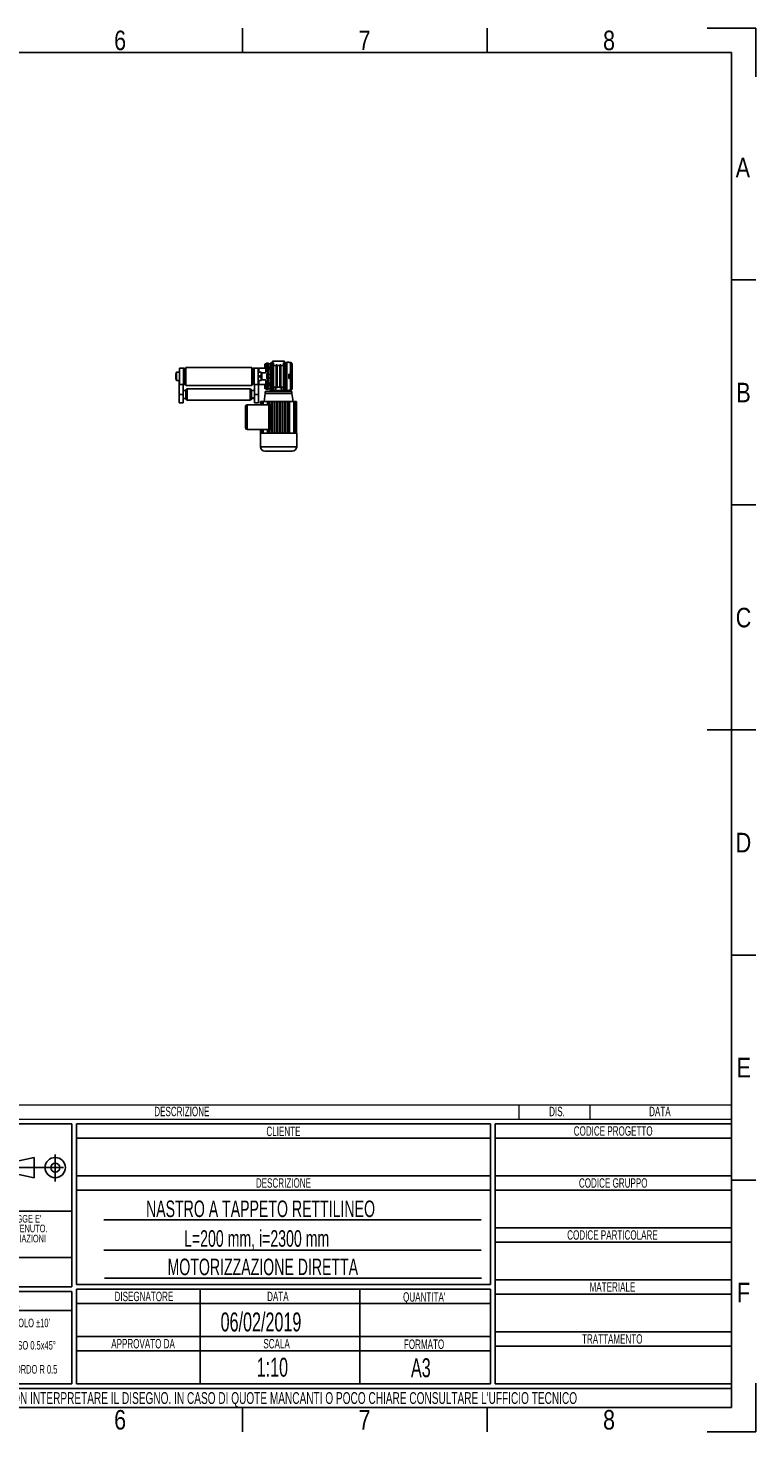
# Model space of a CAD drawing. Header units: millimetres. Extents: x 0 to 420, y 0 to 297.
# Tile 8 of 8: x 266 to 420, y 0 to 297. Entities that reach past the tile are written whole.
import ezdxf
from ezdxf.enums import TextEntityAlignment as Align

# ---------------------------------------------------------------- set-up
doc = ezdxf.new("R2010")
doc.units = ezdxf.units.MM
doc.linetypes.add('CENTERX2', pattern=[20.32, 12.7, -2.54, 2.54, -2.54])
doc.layers.add('CARTIGLIO', color=140, linetype='Continuous')
doc.styles.add('SLDTEXTSTYLE0', font='TXT', dxfattribs={"width": 0.638298})
doc.styles.add('SLDTEXTSTYLE1', font='TXT', dxfattribs={"width": 0.675})
doc.styles.add('SLDTEXTSTYLE2', font='TXT', dxfattribs={"width": 0.821468})

# ---------------------------------------------------------------- blocks, each defined once
blk = doc.blocks.new('SW_NOTE_0')
at = {"layer": 'CARTIGLIO', "color": 0, "insert": (7.53, 2.58), "char_height": 2, "attachment_point": 2, "style": 'SLDTEXTSTYLE0'}
blk.add_mtext('TRATTAMENTO', dxfattribs=at)
blk = doc.blocks.new('SW_NOTE_0_1')
at = {"layer": 'CARTIGLIO', "color": 0, "insert": (85.41, 3.22), "char_height": 2.5, "attachment_point": 2, "style": 'SLDTEXTSTYLE0'}
blk.add_mtext("ATTENZIONE: NON INTERPRETARE IL DISEGNO. IN CASO DI QUOTE MANCANTI O POCO CHIARE CONSULTARE L'UFFICIO TECNICO", dxfattribs=at)
blk = doc.blocks.new('SW_NOTE_0_2')
at = {"layer": 'CARTIGLIO', "color": 0, "insert": (3.51, 2.58), "char_height": 2, "attachment_point": 2, "style": 'SLDTEXTSTYLE0'}
blk.add_mtext('SCALA', dxfattribs=at)
blk = doc.blocks.new('SW_NOTE_0_3')
at = {"layer": 'CARTIGLIO', "color": 0, "insert": (8.67, 2.58), "char_height": 2, "attachment_point": 2, "style": 'SLDTEXTSTYLE0'}
blk.add_mtext('APPROVATO DA', dxfattribs=at)
blk = doc.blocks.new('SW_NOTE_0_4')
at = {"layer": 'CARTIGLIO', "color": 0, "insert": (5.4, 2.58), "char_height": 2, "attachment_point": 2, "style": 'SLDTEXTSTYLE0'}
blk.add_mtext('FORMATO', dxfattribs=at)
blk = doc.blocks.new('SW_NOTE_0_5')
at = {"layer": 'CARTIGLIO', "color": 0, "insert": (7.61, 2.58), "char_height": 2, "attachment_point": 2, "style": 'SLDTEXTSTYLE0'}
blk.add_mtext('DISEGNATORE', dxfattribs=at)
blk = doc.blocks.new('SW_NOTE_0_6')
at = {"layer": 'CARTIGLIO', "color": 0, "insert": (2.85, 2.58), "char_height": 2, "attachment_point": 2, "style": 'SLDTEXTSTYLE0'}
blk.add_mtext('DATA', dxfattribs=at)
blk = doc.blocks.new('SW_NOTE_0_7')
at = {"layer": 'CARTIGLIO', "color": 0, "insert": (5.56, 2.58), "char_height": 2, "attachment_point": 2, "style": 'SLDTEXTSTYLE0'}
blk.add_mtext("QUANTITA'", dxfattribs=at)
blk = doc.blocks.new('SW_NOTE_0_8')
at = {"layer": 'CARTIGLIO', "color": 0, "insert": (7.1, 2.58), "char_height": 2, "attachment_point": 2, "style": 'SLDTEXTSTYLE0'}
blk.add_mtext('DESCRIZIONE', dxfattribs=at)
blk = doc.blocks.new('SW_NOTE_0_9')
at = {"layer": 'CARTIGLIO', "color": 0, "insert": (4.23, 2.58), "char_height": 2, "attachment_point": 2, "style": 'SLDTEXTSTYLE0'}
blk.add_mtext('CLIENTE', dxfattribs=at)
blk = doc.blocks.new('SW_NOTE_0_10')
at = {"layer": 'CARTIGLIO', "color": 0, "insert": (5.69, 2.58), "char_height": 2, "attachment_point": 2, "style": 'SLDTEXTSTYLE0'}
blk.add_mtext('MATERIALE', dxfattribs=at)
blk = doc.blocks.new('SW_NOTE_0_11')
at = {"layer": 'CARTIGLIO', "color": 0, "insert": (12.15, 2.58), "char_height": 2, "attachment_point": 2, "style": 'SLDTEXTSTYLE0'}
blk.add_mtext('CODICE PARTICOLARE', dxfattribs=at)
blk = doc.blocks.new('SW_NOTE_0_12')
at = {"layer": 'CARTIGLIO', "color": 0, "insert": (9.55, 2.58), "char_height": 2, "attachment_point": 2, "style": 'SLDTEXTSTYLE0'}
blk.add_mtext('CODICE GRUPPO', dxfattribs=at)
blk = doc.blocks.new('SW_NOTE_0_13')
at = {"layer": 'CARTIGLIO', "color": 0, "insert": (10.69, 2.58), "char_height": 2, "attachment_point": 2, "style": 'SLDTEXTSTYLE0'}
blk.add_mtext('CODICE PROGETTO', dxfattribs=at)
blk = doc.blocks.new('SW_NOTE_0_14')
at = {"layer": 'CARTIGLIO', "color": 0, "insert": (6.68, 2.32), "char_height": 1.8, "attachment_point": 2, "style": 'SLDTEXTSTYLE0'}
blk.add_mtext("ANGOLO ±10'", dxfattribs=at)
blk = doc.blocks.new('SW_NOTE_0_15')
at = {"layer": 'CARTIGLIO', "color": 0, "insert": (23.94, 3.87), "char_height": 3, "attachment_point": 2, "style": 'SLDTEXTSTYLE0'}
blk.add_mtext('TOLLERANZE DI LAVORAZIONE', dxfattribs=at)
blk = doc.blocks.new('SW_NOTE_0_16')
at = {"layer": 'CARTIGLIO', "color": 0, "insert": (21.07, 5.8), "char_height": 4.5, "attachment_point": 2, "style": 'SLDTEXTSTYLE1'}
blk.add_mtext('CONFIDENZIALE', dxfattribs=at)
blk = doc.blocks.new('SW_NOTE_0_17')
at = {"layer": 'CARTIGLIO', "color": 0, "insert": (28.04, 2.06), "char_height": 1.6, "attachment_point": 2, "style": 'SLDTEXTSTYLE0'}
blk.add_mtext('DISEGNO ESEGUITO CON CAD NON SONO AMMESSE VARIAZIONI', dxfattribs=at)
blk = doc.blocks.new('SW_NOTE_0_18')
at = {"layer": 'CARTIGLIO', "color": 0, "insert": (27.34, 2.06), "char_height": 1.6, "attachment_point": 2, "style": 'SLDTEXTSTYLE0'}
blk.add_mtext('VIETATO RIPRODURRE O COMUNICARNE A TERZI IL CONTENUTO.', dxfattribs=at)
blk = doc.blocks.new('SW_NOTE_0_19')
at = {"layer": 'CARTIGLIO', "color": 0, "insert": (7.59, 2.32), "char_height": 1.8, "attachment_point": 2, "style": 'SLDTEXTSTYLE0'}
blk.add_mtext('SMUSSO 0.5x45°', dxfattribs=at)
blk = doc.blocks.new('SW_NOTE_0_21')
at = {"layer": 'CARTIGLIO', "color": 0, "char_height": 1.6, "attachment_point": 2, "style": 'SLDTEXTSTYLE0'}
for s, insert in [("DISEGNO DI PROPRIETA'", (10.28, 2.06)), ('ALUSIC srl', (25.45, 2.06)), (". A TERMINI DI LEGGE E'", (39.41, 2.06))]:
    blk.add_mtext(s, dxfattribs=dict(at, insert=insert))
blk = doc.blocks.new('SW_NOTE_0_22')
at = {"layer": 'CARTIGLIO', "color": 0, "insert": (8.57, 2.32), "char_height": 1.8, "attachment_point": 2, "style": 'SLDTEXTSTYLE0'}
blk.add_mtext('RACCORDO R 0.5', dxfattribs=at)
blk = doc.blocks.new('SW_NOTE_0_28')
at = {"layer": 'CARTIGLIO', "color": 0, "insert": (2.85, 2.58), "char_height": 2, "attachment_point": 2, "style": 'SLDTEXTSTYLE0'}
blk.add_mtext('DATA', dxfattribs=at)
blk = doc.blocks.new('SW_NOTE_0_29')
at = {"layer": 'CARTIGLIO', "color": 0, "insert": (7.1, 2.58), "char_height": 2, "attachment_point": 2, "style": 'SLDTEXTSTYLE0'}
blk.add_mtext('DESCRIZIONE', dxfattribs=at)
blk = doc.blocks.new('SW_NOTE_0_30')
at = {"layer": 'CARTIGLIO', "color": 0, "insert": (1.97, 2.58), "char_height": 2, "attachment_point": 2, "style": 'SLDTEXTSTYLE0'}
blk.add_mtext('DIS.', dxfattribs=at)
blk = doc.blocks.new('Cartiglio ALUSIC')
at = {"color": 161, "linetype": 'Continuous', "lineweight": 18}
for p, q in [((113.97, 154), (313.62, 154)), ((268.62, 154), (268.62, 151)), ((283.62, 154), (283.62, 151)), ((313.62, 151), (313.62, 154)), ((113.97, 151), (313.62, 151))]:
    blk.add_line(p, q, dxfattribs=at)
at = {"layer": 'CARTIGLIO'}
for p, q in [((173.97, 150), (113.97, 150)), ((173.97, 115.55), (173.97, 150)), ((262.62, 150), (174.97, 150)), ((174.97, 150), (174.97, 116)), ((262.62, 116), (262.62, 150)), ((313.62, 150), (263.62, 150)), ((263.62, 150), (263.62, 95)), ((313.62, 95), (313.62, 150)), ((174.97, 147), (262.62, 147)), ((263.62, 147), (313.62, 147)), ((160.56, 141.71), (166.06, 142.89)), ((166.06, 142.89), (166.06, 138.61)), ((160.56, 139.79), (166.06, 138.61)), ((174.97, 139), (262.62, 139)), ((263.62, 139), (313.62, 139)), ((174.97, 136), (262.62, 136)), ((263.62, 136), (313.62, 136)), ((113.97, 131.5), (173.97, 131.5)), ((260.62, 129.67), (180.8, 129.67)), ((263.62, 128), (313.62, 128)), ((263.62, 125), (313.62, 125)), ((180.8, 123.31), (260.62, 123.31)), ((173.97, 121.76), (113.97, 121.76)), ((174.97, 116), (262.62, 116)), ((180.92, 117.32), (260.74, 117.32)), ((263.62, 117), (313.62, 117)), ((173.97, 115.55), (113.97, 115.55)), ((113.97, 114.55), (173.97, 114.55)), ((173.97, 95), (173.97, 114.55)), ((174.97, 115), (262.62, 115)), ((174.97, 95), (174.97, 115)), ((201.14, 115), (201.14, 95)), ((234.97, 115), (234.97, 95)), ((262.62, 115), (262.62, 95)), ((263.62, 114), (313.62, 114)), ((173.96, 110.49), (113.96, 110.49)), ((174.97, 112), (262.62, 112)), ((174.97, 105), (262.62, 105)), ((263.62, 106), (313.62, 106)), ((174.97, 102), (262.62, 102)), ((263.62, 103), (313.62, 103)), ((113.97, 95), (173.97, 95)), ((313.62, 94), (113.97, 94)), ((262.62, 95), (174.97, 95)), ((263.62, 95), (313.62, 95)), ((313.62, 90), (313.62, 94)), ((113.97, 90), (313.62, 90))]:
    blk.add_line(p, q, dxfattribs=at)
at = {"layer": 'CARTIGLIO', "linetype": 'CENTERX2'}
for p, q in [((170.49, 143.5), (170.49, 137.84)), ((159.56, 140.75), (173.38, 140.75))]:
    blk.add_line(p, q, dxfattribs=at)
at = {"layer": 'CARTIGLIO', "linetype": 'Continuous'}
blk.add_line((113.97, 90), (313.62, 90), dxfattribs=at)
at = {"layer": 'CARTIGLIO'}
for radius in [2.14, 0.957]:
    blk.add_circle((170.49, 140.75), radius, dxfattribs=at)
at = {"layer": 'CARTIGLIO', "color": 140}
for name, p in [('SW_NOTE_0_29', (190.19, 151.04)), ('SW_NOTE_0_30', (274.72, 151.04)), ('SW_NOTE_0_28', (295.62, 151.04)), ('SW_NOTE_0_9', (214.56, 146.84)), ('SW_NOTE_0_13', (277.89, 146.91)), ('SW_NOTE_0_8', (211.69, 135.91)), ('SW_NOTE_0_12', (279.04, 135.91)), ('SW_NOTE_0_21', (118.97, 128.66)), ('SW_NOTE_0_18', (116.35, 126.61)), ('SW_NOTE_0_17', (115.64, 124.47)), ('SW_NOTE_0_11', (276.28, 124.91)), ('SW_NOTE_0_16', (122.24, 115.47)), ('SW_NOTE_0_10', (282.74, 113.91)), ('SW_NOTE_0_15', (119.54, 110.32)), ('SW_NOTE_0_5', (181.65, 111.91)), ('SW_NOTE_0_6', (214.76, 111.91)), ('SW_NOTE_0_7', (243.03, 111.8)), ('SW_NOTE_0_14', (157.6, 106.46)), ('SW_NOTE_0_19', (156.67, 101.73)), ('SW_NOTE_0_3', (180.41, 101.91)), ('SW_NOTE_0_2', (213.83, 101.91)), ('SW_NOTE_0_4', (243.15, 101.8)), ('SW_NOTE_0', (280.86, 102.91)), ('SW_NOTE_0_22', (155.63, 96.65)), ('SW_NOTE_0_1', (127.63, 90.02))]:
    blk.add_blockref(name, p, dxfattribs=at)
at = {"layer": 'CARTIGLIO', "color": 140, "style": 'SLDTEXTSTYLE0', "width": 0.638298}
for tag, height, p in [('AUTOATTR1', 3.5, (223.45, 133.7)), ('AUTOATTR2', 3.5, (221.93, 127.42)), ('AUTOATTR11', 3.5, (222.86, 121.41)), ('AUTOATTR8', 4, (219.24, 110)), ('AUTOATTR9', 4, (218.12, 100.42)), ('AUTOATTR0', 4, (249.03, 100.31))]:
    blk.add_attdef(tag, text='', height=height, dxfattribs=at).set_placement(p, align=Align.TOP_CENTER)
at = {"layer": 'CARTIGLIO', "color": 140}
for tag in ['AUTOATTR13', 'AUTOATTR12', 'AUTOATTR10', 'AUTOATTR7', 'AUTOATTR6', 'AUTOATTR5', 'AUTOATTR4', 'AUTOATTR3']:
    blk.add_attdef(tag, (0, 0), '', height=4, dxfattribs=at)

msp = doc.modelspace()

# ---------------------------------------------------------------- linework, layer by layer
at = {"color": 7, "linetype": 'Continuous', "lineweight": 25}
for p, q in [((316.11083, 225.94225), (316.09268, 225.90463)), ((316.09268, 225.90463), (316.11083, 225.86701)), ((316.09268, 225.69039), (316.09268, 225.90463)), ((316.11083, 225.94225), (316.372, 225.94225)), ((316.11083, 225.86701), (316.372, 225.86701)), ((316.372, 224.33017), (316.372, 226.02549)), ((316.65131, 226.11271), (316.45433, 226.10928)), ((316.45433, 226.10928), (316.45433, 224.41341)), ((316.8608, 226.11271), (316.65131, 226.11271)), ((316.65131, 226.11271), (316.65131, 225.37889)), ((316.65131, 226.11271), (316.65131, 225.37889)), ((316.8608, 226.11271), (316.8608, 225.37889)), ((317.27977, 225.9556), (316.8608, 225.9556)), ((317.59399, 226.16509), (317.34959, 226.16509)), ((317.34959, 226.16509), (317.34959, 223.31958)), ((317.87331, 226.18254), (317.59399, 226.18254)), ((317.59399, 226.18254), (317.59399, 220.45661)), ((317.69874, 226.18254), (317.69874, 226.53168)), ((320.21256, 226.53168), (317.69874, 226.53168)), ((317.87331, 220.45661), (317.87331, 226.18254)), ((318.66935, 225.75135), (318.4459, 225.75135)), ((318.4459, 225.75135), (318.4459, 225.74659)), ((318.66935, 225.74659), (318.4459, 225.74659)), ((318.4459, 225.74659), (318.4459, 225.23882)), ((318.66935, 225.75135), (318.66935, 225.74659)), ((318.66935, 225.74659), (318.66935, 225.23882)), ((319.4654, 225.75135), (319.24195, 225.75135)), ((319.24195, 225.74659), (319.24195, 225.75135)), ((319.24195, 225.74659), (319.4654, 225.74659)), ((319.24195, 225.23882), (319.24195, 225.74659)), ((319.4654, 225.74659), (319.4654, 225.75135)), ((319.4654, 225.23882), (319.4654, 225.74659)), ((320.3173, 226.18254), (320.03799, 226.18254)), ((320.03799, 226.18254), (320.03799, 220.45661)), ((320.21256, 226.18254), (320.21256, 226.53168)), ((320.3173, 220.45661), (320.3173, 226.18254)), ((320.5617, 226.16509), (320.3173, 226.16509)), ((320.5617, 223.31958), (320.5617, 226.16509)), ((320.66645, 225.9556), (320.63153, 225.9556)), ((320.70136, 226.25237), (320.66645, 226.25237)), ((320.66645, 220.38678), (320.66645, 226.25237)), ((321.12094, 226.28332), (320.70136, 226.28698)), ((320.70136, 220.35217), (320.70136, 226.28698)), ((321.12094, 226.26086), (321.12094, 226.28332)), ((321.22386, 226.24467), (321.22407, 226.24556)), ((321.47318, 226.24212), (321.2242, 226.24502)), ((321.47283, 223.7955), (321.47283, 226.24175)), ((321.85353, 223.78971), (321.85353, 225.85295)), ((297.23866, 223.87827), (297.20375, 223.84335)), ((297.20375, 222.7261), (297.20375, 223.84335)), ((297.30849, 223.87827), (297.23866, 223.87827)), ((297.23866, 223.87827), (297.23866, 222.69118)), ((297.37832, 224.19243), (297.30849, 224.1226)), ((297.30849, 223.31958), (297.30849, 224.1226)), ((297.30849, 222.51655), (297.30849, 223.31958)), ((297.47608, 224.19243), (297.37832, 224.19243)), ((297.37832, 224.19243), (297.37832, 223.31958)), ((297.37832, 223.31958), (297.37832, 222.44672)), ((298.00677, 224.19243), (297.76747, 224.19243)), ((297.90203, 224.19243), (297.90203, 224.29717)), ((297.90203, 224.29717), (298.00677, 224.29717)), ((298.00677, 225.06529), (298.84471, 225.06529)), ((298.00677, 225.06529), (298.00677, 221.57386)), ((298.84471, 225.06529), (298.84471, 221.57386)), ((298.84471, 225.03037), (298.98437, 225.03037)), ((298.87963, 223.88868), (298.84471, 223.88868)), ((298.87963, 223.87827), (298.84471, 223.87827)), ((299.01929, 223.98301), (298.87963, 223.98301)), ((298.87963, 223.98301), (298.87963, 222.58644)), ((299.33351, 224.9984), (299.01929, 224.99552)), ((299.01929, 224.99552), (299.01929, 221.57393)), ((313.2992, 225.17009), (299.33351, 225.17009)), ((299.33351, 225.17009), (299.33351, 221.39936)), ((313.2992, 225.17009), (313.2992, 221.39936)), ((313.61343, 224.99552), (313.2992, 224.9984)), ((313.61343, 224.99552), (313.61343, 221.57393)), ((313.75309, 223.98301), (313.61343, 223.98301)), ((313.64835, 225.03037), (313.788, 225.03037)), ((313.75309, 223.98301), (313.75309, 222.58644)), ((313.788, 223.88868), (313.75309, 223.88868)), ((313.788, 223.87827), (313.75309, 223.87827)), ((314.62594, 225.06529), (313.788, 225.06529)), ((313.788, 225.06529), (313.788, 221.57386)), ((314.62594, 225.06529), (314.62594, 221.57386)), ((314.62594, 224.29717), (314.73069, 224.29717)), ((315.2544, 224.19243), (314.62594, 224.19243)), ((314.73069, 224.29717), (314.73069, 224.19243)), ((314.73103, 224.19243), (314.73103, 224.94942)), ((316.28966, 225.05897), (314.81336, 225.03321)), ((314.81336, 225.03321), (314.81336, 224.19243)), ((315.32423, 224.1226), (315.2544, 224.19243)), ((315.2544, 222.44672), (315.2544, 224.19243)), ((315.32423, 224.1226), (315.32423, 222.51655)), ((316.13695, 224.05277), (315.32423, 224.05277)), ((315.39406, 223.87827), (315.32423, 223.87827)), ((315.42897, 223.84335), (315.39406, 223.87827)), ((315.39406, 223.28472), (315.39406, 223.87827)), ((315.39406, 222.69118), (315.39406, 223.28472)), ((315.42897, 223.84335), (315.42897, 223.28472)), ((315.42897, 223.28472), (315.42897, 222.7261)), ((316.09268, 225.37476), (316.09268, 225.69039)), ((316.11083, 225.51376), (316.09268, 225.37476)), ((316.09268, 225.37476), (316.11083, 225.23575)), ((316.09268, 225.37476), (316.09268, 225.26726)), ((316.11083, 225.23575), (316.09268, 225.27337)), ((316.11083, 225.51376), (316.372, 225.51376)), ((316.11083, 225.23575), (316.33708, 225.23575)), ((316.61099, 224.57181), (316.13393, 224.08947)), ((316.13393, 224.08947), (316.22246, 224.08947)), ((316.69953, 224.57181), (316.22246, 224.08947)), ((316.28966, 224.24693), (316.28966, 225.05897)), ((316.372, 225.34692), (316.33708, 225.34631)), ((316.33708, 225.34631), (316.33708, 225.34005)), ((316.33708, 225.34005), (316.372, 225.34048)), ((316.33708, 225.34005), (316.33708, 225.31829)), ((316.33708, 225.31829), (316.372, 225.31872)), ((316.33708, 225.31829), (316.33708, 225.29488)), ((316.33708, 225.29488), (316.372, 225.29464)), ((316.33708, 225.29488), (316.33708, 225.19041)), ((316.33708, 225.19041), (316.372, 225.19018)), ((316.33708, 225.19041), (316.33708, 225.17731)), ((316.33708, 225.17731), (316.372, 225.1767)), ((316.33708, 225.066), (316.33708, 225.06374)), ((316.372, 225.06435), (316.33708, 225.06374)), ((316.33708, 225.06374), (316.33708, 225.05748)), ((316.33708, 225.05748), (316.372, 225.05791)), ((316.33708, 225.05748), (316.33708, 224.99338)), ((316.33708, 224.99338), (316.372, 224.99381)), ((316.33708, 224.99338), (316.33708, 224.95854)), ((316.33708, 224.95854), (316.372, 224.95798)), ((316.33708, 224.95854), (316.33708, 224.76298)), ((316.33708, 224.76298), (316.372, 224.76242)), ((316.33708, 224.76298), (316.33708, 224.76131)), ((316.33708, 224.76131), (316.372, 224.7607)), ((316.372, 224.66255), (316.33708, 224.66194)), ((316.33708, 224.66194), (316.33708, 224.64248)), ((316.33708, 224.64248), (316.372, 224.64254)), ((316.33708, 224.64248), (316.33708, 224.62407)), ((316.33708, 224.62407), (316.372, 224.62412)), ((316.33708, 224.62407), (316.33708, 224.6008)), ((316.33708, 224.6008), (316.372, 224.6002)), ((316.46766, 223.77346), (316.46766, 222.86569)), ((316.69953, 223.91312), (316.59423, 223.91312)), ((316.61099, 224.57181), (316.69953, 224.57181)), ((316.65131, 225.37889), (316.8608, 225.37889)), ((316.65131, 225.37889), (316.65131, 224.61257)), ((316.65131, 224.61257), (316.8608, 224.61257)), ((316.65131, 223.91312), (316.65131, 223.84329)), ((316.65131, 223.84329), (316.8608, 223.84329)), ((316.65131, 223.77346), (316.65131, 223.84329)), ((316.8608, 223.77346), (316.65131, 223.77346)), ((316.65131, 223.77346), (316.65131, 222.86569)), ((316.65131, 222.86569), (316.8608, 222.86569)), ((316.65131, 222.79586), (316.65131, 222.86569)), ((316.65131, 222.79586), (316.65131, 222.72603)), ((316.8608, 222.79586), (316.65131, 222.79586)), ((316.69953, 224.57181), (316.69953, 223.91312)), ((316.8608, 223.91312), (316.69953, 223.91312)), ((316.8608, 225.37889), (316.8608, 224.61257)), ((316.8608, 225.24337), (317.20994, 225.24337)), ((317.20994, 225.06101), (316.8608, 225.06101)), ((316.8608, 224.61257), (316.8608, 223.91312)), ((316.8608, 223.84329), (316.8608, 223.91312)), ((316.8608, 223.84329), (316.8608, 223.77346)), ((316.8608, 223.77346), (316.8608, 222.86569)), ((317.27977, 223.68618), (316.8608, 223.68618)), ((316.8608, 222.95298), (317.27977, 222.95298)), ((316.8608, 222.86569), (316.8608, 222.79586)), ((316.8608, 222.72603), (316.8608, 222.79586)), ((317.27977, 225.39988), (317.20994, 225.39988)), ((317.20994, 225.39988), (317.20994, 224.59685)), ((317.20994, 224.59685), (317.27977, 224.59685)), ((317.34959, 223.31958), (317.34959, 220.47407)), ((318.4459, 225.589), (317.87331, 225.589)), ((318.66935, 225.23882), (318.4459, 225.23882)), ((318.4459, 225.23882), (318.4459, 225.10392)), ((318.66935, 225.10392), (318.4459, 225.10392)), ((318.4459, 225.10392), (318.4459, 221.53523)), ((319.24195, 225.589), (318.66935, 225.589)), ((318.66935, 225.23882), (318.66935, 225.10392)), ((318.66935, 225.10392), (318.66935, 221.53523)), ((319.24195, 225.10392), (319.24195, 225.23882)), ((319.24195, 225.23882), (319.4654, 225.23882)), ((319.24195, 225.10392), (319.4654, 225.10392)), ((319.24195, 221.53523), (319.24195, 225.10392)), ((320.03799, 225.589), (319.4654, 225.589)), ((319.4654, 225.10392), (319.4654, 225.23882)), ((319.4654, 221.53523), (319.4654, 225.10392)), ((320.5617, 220.47407), (320.5617, 223.31958)), ((320.66645, 225.39988), (320.63153, 225.39988)), ((320.63153, 224.59685), (320.66645, 224.59685)), ((320.66645, 223.68618), (320.63153, 223.68618)), ((320.63153, 222.95298), (320.66645, 222.95298)), ((321.12094, 222.95537), (321.12094, 223.68378)), ((321.19016, 223.6752), (321.19016, 222.96395)), ((321.56723, 223.66873), (321.19016, 223.66873)), ((321.19016, 222.97043), (321.56723, 222.97043)), ((321.47343, 223.71446), (321.22446, 223.71011)), ((321.22446, 223.71011), (321.22446, 223.66873)), ((321.22446, 222.97043), (321.22446, 222.92904)), ((321.22446, 222.92904), (321.47343, 222.9247)), ((321.47283, 220.39741), (321.47283, 222.84365)), ((321.56723, 222.97043), (321.56723, 223.66873)), ((321.60913, 223.62683), (321.60913, 223.01232)), ((321.78492, 222.91926), (321.78492, 223.71989)), ((321.85353, 223.78971), (321.85353, 222.84944)), ((321.85353, 220.7862), (321.85353, 222.84944)), ((297.20375, 222.7261), (297.23866, 222.69118)), ((297.23866, 222.69118), (297.30849, 222.69118)), ((297.30849, 222.51655), (297.37832, 222.44672)), ((297.37832, 222.44672), (298.00677, 222.44672)), ((297.90203, 219.47901), (297.90203, 222.44672)), ((298.00677, 221.57386), (298.84471, 221.57386)), ((298.73997, 219.47901), (298.73997, 221.57386)), ((299.36843, 220.35187), (298.73997, 220.35187)), ((298.84471, 222.69118), (298.87963, 222.69118)), ((298.87963, 222.58644), (299.01929, 222.58644)), ((299.01929, 221.57393), (299.33351, 221.57105)), ((313.2992, 221.39936), (299.33351, 221.39936)), ((299.43826, 220.28204), (299.36843, 220.35187)), ((299.36843, 219.12016), (299.36843, 220.35187)), ((299.64774, 220.63118), (299.43826, 220.63118)), ((299.43826, 220.63118), (299.43826, 218.32684)), ((312.98498, 220.65562), (299.64774, 220.65562)), ((299.64774, 220.65562), (299.64774, 218.3024)), ((312.98498, 220.65562), (312.98498, 218.3024)), ((313.19446, 220.63118), (312.98498, 220.63118)), ((313.19446, 219.03767), (313.19446, 220.63118)), ((313.26429, 220.35187), (313.19446, 220.28204)), ((313.89275, 220.35187), (313.26429, 220.35187)), ((313.26429, 220.35187), (313.26429, 218.60616)), ((313.2992, 221.57105), (313.61343, 221.57393)), ((313.61343, 222.58644), (313.75309, 222.58644)), ((313.75309, 222.69118), (313.788, 222.69118)), ((314.62594, 221.57386), (313.788, 221.57386)), ((313.89275, 221.57386), (313.89275, 219.47901)), ((314.62594, 222.44672), (315.2544, 222.44672)), ((314.73069, 222.44672), (314.73069, 219.47901)), ((314.73103, 221.68973), (314.73103, 222.44672)), ((314.81336, 222.44672), (314.81336, 221.60595)), ((314.81336, 221.60595), (316.28966, 221.58018)), ((315.2544, 222.44672), (315.32423, 222.51655)), ((315.32423, 222.69118), (315.39406, 222.69118)), ((315.32423, 222.58638), (316.13695, 222.58638)), ((315.39406, 222.69118), (315.42897, 222.7261)), ((316.1109, 221.4225), (316.09268, 221.37244)), ((316.11083, 221.42209), (316.09268, 221.33444)), ((316.09268, 221.33444), (316.09268, 221.37244)), ((316.09268, 221.33444), (316.11083, 221.24679)), ((316.09268, 221.06082), (316.09268, 221.33444)), ((316.09268, 220.77653), (316.09268, 221.06082)), ((316.11083, 220.87485), (316.09268, 220.77653)), ((316.09268, 220.77653), (316.11083, 220.67821)), ((316.09268, 220.72787), (316.09268, 220.77653)), ((316.09268, 220.72787), (316.1109, 220.6778)), ((316.11083, 220.67821), (316.10948, 220.68475)), ((316.11083, 221.42209), (316.372, 221.42209)), ((316.11083, 221.24679), (316.372, 221.24679)), ((316.11083, 220.87485), (316.372, 220.87485)), ((316.11083, 220.67821), (316.372, 220.67821)), ((316.22246, 222.54969), (316.13393, 222.54969)), ((316.13393, 222.54969), (316.61099, 222.06734)), ((316.16251, 220.10747), (316.16251, 219.6885)), ((321.74879, 220.10747), (316.16251, 220.10747)), ((316.22246, 222.54969), (316.69953, 222.06734)), ((316.28966, 221.58018), (316.28966, 222.39223)), ((316.372, 220.61366), (316.372, 222.30898)), ((316.45433, 222.22574), (316.45433, 220.52988)), ((316.45433, 220.52988), (316.65131, 220.52644)), ((316.59423, 222.72603), (316.69953, 222.72603)), ((316.61099, 222.06734), (316.69953, 222.06734)), ((316.65131, 222.02658), (316.8608, 222.02658)), ((316.65131, 222.02658), (316.65131, 221.26026)), ((316.65131, 221.26026), (316.65131, 220.52644)), ((316.65131, 221.26026), (316.8608, 221.26026)), ((316.65131, 221.26026), (316.65131, 220.52644)), ((316.65131, 220.52644), (316.8608, 220.52644)), ((316.69953, 222.72603), (316.69953, 222.06734)), ((316.69953, 222.72603), (316.8608, 222.72603)), ((316.8608, 222.72603), (316.8608, 222.02658)), ((316.8608, 222.02658), (316.8608, 221.26026)), ((316.8608, 221.57815), (317.20994, 221.57815)), ((317.20994, 221.39578), (316.8608, 221.39578)), ((316.8608, 221.26026), (316.8608, 220.52644)), ((316.8608, 220.68355), (317.27977, 220.68355)), ((317.14011, 220.31695), (317.14011, 220.10747)), ((320.77119, 220.31695), (317.14011, 220.31695)), ((317.27977, 222.0423), (317.20994, 222.0423)), ((317.20994, 222.0423), (317.20994, 221.23927)), ((317.20994, 221.23927), (317.27977, 221.23927)), ((317.34959, 220.47407), (317.59399, 220.47407)), ((317.59399, 220.45661), (317.87331, 220.45661)), ((317.62891, 220.45661), (317.62891, 220.31695)), ((317.82107, 220.31695), (317.82107, 220.45661)), ((317.87331, 221.05015), (318.4459, 221.05015)), ((318.33108, 221.05015), (318.33108, 220.31695)), ((318.66935, 221.53523), (318.4459, 221.53523)), ((318.4459, 221.53523), (318.4459, 221.40034)), ((318.66935, 221.40034), (318.4459, 221.40034)), ((318.4459, 221.40034), (318.4459, 220.89256)), ((318.66935, 220.89256), (318.4459, 220.89256)), ((318.4459, 220.89256), (318.4459, 220.8878)), ((318.4459, 220.8878), (318.66935, 220.8878)), ((318.66935, 221.53523), (318.66935, 221.40034)), ((318.66935, 221.40034), (318.66935, 220.89256)), ((318.66935, 221.05015), (319.24195, 221.05015)), ((318.66935, 220.89256), (318.66935, 220.8878)), ((319.24195, 221.53523), (319.4654, 221.53523)), ((319.24195, 221.40034), (319.24195, 221.53523)), ((319.24195, 221.40034), (319.4654, 221.40034)), ((319.24195, 220.89256), (319.24195, 221.40034)), ((319.24195, 220.89256), (319.4654, 220.89256)), ((319.24195, 220.8878), (319.24195, 220.89256)), ((319.24195, 220.8878), (319.4654, 220.8878)), ((319.4654, 221.40034), (319.4654, 221.53523)), ((319.4654, 220.89256), (319.4654, 221.40034)), ((319.4654, 221.05015), (320.03799, 221.05015)), ((319.4654, 220.8878), (319.4654, 220.89256)), ((319.58021, 220.31695), (319.58021, 221.05015)), ((320.03799, 220.45661), (320.3173, 220.45661)), ((320.09023, 220.45661), (320.09023, 220.31695)), ((320.28239, 220.31695), (320.28239, 220.45661)), ((320.3173, 220.47407), (320.5617, 220.47407)), ((320.66645, 222.0423), (320.63153, 222.0423)), ((320.63153, 221.23927), (320.66645, 221.23927)), ((320.63153, 220.68355), (320.66645, 220.68355)), ((320.66645, 220.38678), (320.70136, 220.38678)), ((320.70136, 220.35217), (321.12094, 220.35583)), ((320.77119, 220.10747), (320.77119, 220.31695)), ((321.12094, 220.35583), (321.12094, 220.3783)), ((321.22408, 220.3936), (321.22386, 220.39448)), ((321.2242, 220.39414), (321.4729, 220.39703)), ((321.47304, 220.39703), (321.47318, 220.39704)), ((321.74879, 219.6885), (321.74879, 220.10747)), ((297.90203, 219.47901), (298.73997, 219.47901)), ((297.90203, 217.7333), (297.90203, 219.47901)), ((297.90203, 217.7333), (298.73997, 217.7333)), ((298.73997, 217.7333), (298.73997, 219.47901)), ((298.73997, 218.60616), (299.36843, 218.60616)), ((299.36843, 218.60616), (299.36843, 219.12016)), ((299.36843, 218.60616), (299.43826, 218.67598)), ((299.43826, 218.32684), (299.64774, 218.32684)), ((299.64774, 218.3024), (312.98498, 218.3024)), ((311.95884, 212.39142), (311.95884, 216.93027)), ((312.30798, 217.27941), (312.30798, 212.04228)), ((312.30798, 217.27941), (316.93062, 217.27941)), ((312.98498, 218.32684), (313.19446, 218.32684)), ((313.19446, 218.32684), (313.19446, 219.03767)), ((313.19446, 218.67598), (313.26429, 218.60616)), ((313.26429, 218.60616), (313.89275, 218.60616)), ((314.73069, 219.47901), (313.89275, 219.47901)), ((313.89275, 219.47901), (313.89275, 217.7333)), ((313.89275, 217.7333), (314.73069, 217.7333)), ((314.73069, 219.47901), (314.73069, 217.7333)), ((315.13099, 218.01261), (315.13099, 217.27941)), ((315.13099, 218.01261), (315.22391, 218.01261)), ((315.22391, 218.01261), (315.22391, 217.27941)), ((315.22391, 218.01261), (315.40606, 218.01261)), ((315.40606, 218.01261), (315.40606, 217.27941)), ((315.40606, 218.01261), (315.69234, 218.01261)), ((315.69234, 218.01261), (315.69234, 217.27941)), ((315.69234, 218.01261), (316.64497, 218.01261)), ((316.16251, 219.6885), (315.8832, 218.01261)), ((321.74879, 219.6885), (316.16251, 219.6885)), ((316.93062, 218.01261), (316.64497, 218.01261)), ((316.64497, 218.01261), (316.64497, 217.27941)), ((316.93062, 218.01261), (317.07028, 218.01261)), ((316.93062, 218.01261), (316.93062, 211.30908)), ((317.07028, 218.01261), (317.07028, 211.30908)), ((317.48925, 218.01261), (317.07028, 218.01261)), ((317.07028, 217.27941), (317.34846, 217.27941)), ((317.34846, 217.27941), (317.34846, 212.04228)), ((317.48925, 218.01261), (317.62891, 218.01261)), ((317.48925, 218.01261), (317.48925, 211.30908)), ((317.62891, 218.01261), (317.62891, 211.30908)), ((318.04788, 218.01261), (317.62891, 218.01261)), ((318.04788, 218.01261), (318.18754, 218.01261)), ((318.04788, 218.01261), (318.04788, 211.30908)), ((318.18754, 218.01261), (318.18754, 211.30908)), ((318.60651, 218.01261), (318.18754, 218.01261)), ((318.60651, 218.01261), (318.60651, 211.30908)), ((318.60651, 218.01261), (318.74616, 218.01261)), ((318.74616, 218.01261), (318.74616, 211.30908)), ((319.16513, 218.01261), (318.74616, 218.01261)), ((319.16513, 218.01261), (319.16513, 211.30908)), ((319.16513, 218.01261), (319.30479, 218.01261)), ((319.30479, 218.01261), (319.30479, 211.30908)), ((319.72376, 218.01261), (319.30479, 218.01261)), ((319.72376, 218.01261), (319.72376, 211.30908)), ((319.72376, 218.01261), (319.86342, 218.01261)), ((319.86342, 218.01261), (319.86342, 211.30908)), ((320.28239, 218.01261), (319.86342, 218.01261)), ((320.28239, 218.01261), (320.42205, 218.01261)), ((320.28239, 218.01261), (320.28239, 211.30908)), ((320.42205, 218.01261), (320.42205, 211.30908)), ((320.84102, 218.01261), (320.42205, 218.01261)), ((320.84102, 218.01261), (320.84102, 211.30908)), ((320.84102, 218.01261), (320.98067, 218.01261)), ((320.98067, 218.01261), (320.98067, 211.30908)), ((321.26633, 218.01261), (320.98067, 218.01261)), ((321.26633, 211.30908), (321.26633, 218.01261)), ((321.26633, 218.01261), (322.21896, 218.01261)), ((322.0281, 218.01261), (321.74879, 219.6885)), ((322.21896, 218.01261), (322.21896, 211.30908)), ((322.21896, 218.01261), (322.50524, 218.01261)), ((322.50524, 218.01261), (322.50524, 211.30908)), ((322.50524, 218.01261), (322.68739, 218.01261)), ((322.68739, 218.01261), (322.68739, 211.30908)), ((322.68739, 218.01261), (322.78031, 218.01261)), ((322.78031, 218.01261), (322.78031, 211.30908)), ((312.30798, 212.04228), (316.93062, 212.04228)), ((315.11508, 211.30908), (315.11508, 208.42866)), ((315.13099, 211.30908), (315.11508, 211.30908)), ((315.13099, 212.04228), (315.13099, 211.30908)), ((315.22391, 211.30908), (315.13099, 211.30908)), ((315.22391, 212.04228), (315.22391, 211.30908)), ((315.40606, 211.30908), (315.22391, 211.30908)), ((315.40606, 212.04228), (315.40606, 211.30908)), ((315.69234, 211.30908), (315.40606, 211.30908)), ((315.69234, 212.04228), (315.69234, 211.30908)), ((316.93062, 211.30908), (315.69234, 211.30908)), ((316.64497, 212.04228), (316.64497, 211.30908)), ((317.48925, 211.30908), (316.93062, 211.30908)), ((317.07028, 212.04228), (317.34846, 212.04228)), ((318.04788, 211.30908), (317.48925, 211.30908)), ((318.60651, 211.30908), (318.04788, 211.30908)), ((319.30479, 211.30908), (318.60651, 211.30908)), ((319.86342, 211.30908), (319.30479, 211.30908)), ((320.42205, 211.30908), (319.86342, 211.30908)), ((320.98067, 211.30908), (320.42205, 211.30908)), ((322.21896, 211.30908), (320.98067, 211.30908)), ((322.50524, 211.30908), (322.21896, 211.30908)), ((322.68739, 211.30908), (322.50524, 211.30908)), ((322.78031, 211.30908), (322.68739, 211.30908)), ((322.79621, 211.30908), (322.78031, 211.30908)), ((322.79621, 208.42866), (322.79621, 211.30908)), ((315.11508, 208.42866), (318.95565, 208.42866)), ((318.95565, 208.42866), (322.79621, 208.42866))]:
    msp.add_line(p, q, dxfattribs=at)
at = {"color": 7, "linetype": 'Continuous', "lineweight": 25, "flags": 128}
for points in [[(321.47283, 226.24175), (321.3332, 226.24339), (321.22386, 226.24467)], [(321.22407, 226.24556), (321.22413, 226.24545), (321.22421, 226.24501)], [(321.47283, 226.24175), (321.4731, 226.24255), (321.47318, 226.24211)], [(321.22386, 223.79104), (321.36348, 223.79354), (321.47283, 223.7955)], [(321.47283, 222.84365), (321.3332, 222.84616), (321.22386, 222.84811)], [(321.22386, 220.39448), (321.36348, 220.39612), (321.47283, 220.39741)], [(321.2242, 220.39413), (321.22413, 220.39371), (321.22408, 220.3936)], [(321.47318, 220.39703), (321.4731, 220.39661), (321.47283, 220.39741)]]:
    msp.add_lwpolyline(points, dxfattribs=at)
at = {"color": 7, "linetype": 'Continuous', "lineweight": 25}
for centre, radius, start, end in [((316.45579, 226.02549), 0.08379, 91, 180), ((317.34959, 226.09526), 0.06983, 90, 180), ((320.5617, 226.09526), 0.06983, 0, 90), ((321.12033, 226.21349), 0.06983, 30.2954972, 89.5), ((321.12035, 226.19062), 0.07024, 63.4548446, 89.5150886), ((297.62271, 225.05872), 0.87861, 260.3929583, 279.4838006), ((298.98437, 224.99546), 0.03491, 0, 90), ((299.36843, 224.96054), 0.06983, 120, 147.3811614), ((313.26429, 224.96054), 0.06983, 32.6188386, 60), ((313.64835, 224.99546), 0.03491, 90, 180), ((314.81482, 224.94942), 0.08379, 91, 180), ((316.0474, 224.17313), 0.12036, 270.4823711, 315.9640556), ((316.13593, 224.17313), 0.12036, 270.4823711, 315.9640556), ((316.2882, 225.14276), 0.08379, 271, 306.3893285), ((316.60111, 223.7797), 0.1336, 92.9521409, 182.6753367), ((316.60111, 222.85946), 0.1336, 177.3246633, 267.0478591), ((321.13788, 223.53693), 0.14783, 69.2881322, 96.5787481), ((321.13788, 223.10223), 0.14783, 263.4212519, 290.7118678), ((319.40427, 223.73687), 1.8204, 359.1576397, 1.7051051), ((319.40427, 222.90228), 1.8204, 358.2948949, 0.8423603), ((319.65492, 223.74131), 1.81871, 359.154074, 1.7074644), ((319.65492, 222.89785), 1.81871, 358.2925356, 0.845926), ((321.56723, 223.62683), 0.0419, 0, 90), ((321.56723, 223.01232), 0.0419, 270, 0), ((321.7837, 223.78971), 0.06983, 271, 0), ((321.7837, 222.84944), 0.06983, 0, 89), ((314.81482, 221.68973), 0.08379, 180, 269), ((316.0474, 222.46603), 0.12036, 44.0359444, 89.5176289), ((316.13593, 222.46603), 0.12036, 44.0359444, 89.5176289), ((316.2882, 221.4964), 0.08379, 360, 89), ((316.45579, 220.61366), 0.08379, 180, 269), ((317.34959, 220.5439), 0.06983, 180, 270), ((320.5617, 220.5439), 0.06983, 270, 0), ((321.12033, 220.42566), 0.06983, 270.5, 329.6772786), ((321.12035, 220.44853), 0.07023, 270.4839293, 298.0175912), ((312.30798, 216.93027), 0.34914, 90, 180), ((312.30798, 212.39142), 0.34914, 180, 270), ((316.07523, 208.42866), 0.96014, 180, 270), ((321.83607, 208.42866), 0.96014, 270, 0)]:
    msp.add_arc(centre, radius, start, end, dxfattribs=at)
for points, knots in [([(316.11083, 225.86701), (316.11024, 225.86393), (316.09916, 225.8057), (316.09583, 225.74647), (316.09268, 225.69039)], [0, 0, 0, 0, 0.052974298, 1, 1, 1, 1]), ([(317.27977, 226.09526), (317.27977, 226.09069), (317.27977, 226.08155), (317.27977, 226.00778), (317.27977, 225.89154), (317.27977, 225.72985), (317.27977, 225.5295), (317.27977, 225.36466), (317.27977, 225.28228)], [0, 0, 0, 0, 0.166614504, 0.333401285, 0.500000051, 0.666614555, 0.833389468, 1, 1, 1, 1]), ([(320.63153, 225.28228), (320.63153, 225.35866), (320.63153, 225.51447), (320.63153, 225.71051), (320.63153, 225.86156), (320.63153, 225.96949), (320.63153, 226.04097), (320.63153, 226.08669), (320.63153, 226.0924), (320.63153, 226.09526)], [0, 0, 0, 0, 0.154037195, 0.314245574, 0.479903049, 0.607550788, 0.737214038, 0.868256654, 1, 1, 1, 1]), ([(321.22386, 226.24467), (321.21218, 226.245), (321.18877, 226.24565), (321.1579, 226.2489), (321.13468, 226.25317), (321.12262, 226.25741), (321.12141, 226.2599), (321.12094, 226.26086)], [0, 0, 0, 0, 0.211904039, 0.424864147, 0.641044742, 0.861182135, 1, 1, 1, 1]), ([(321.20478, 226.24631), (321.19986, 226.2465), (321.18584, 226.24702), (321.16798, 226.2491), (321.15544, 226.25112), (321.1506, 226.25242), (321.15103, 226.25227), (321.15113, 226.25224)], [0, 0, 0, 0, 0.176938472, 0.504638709, 0.770796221, 0.947932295, 1, 1, 1, 1]), ([(321.22405, 226.24562), (321.22269, 226.24561), (321.21608, 226.24558), (321.20978, 226.24599), (321.20478, 226.24631)], [0, 0, 0, 0, 0.2058929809, 1, 1, 1, 1]), ([(321.85353, 225.85295), (321.84918, 225.89716), (321.84047, 225.98564), (321.77246, 226.10331), (321.67272, 226.19117), (321.5662, 226.23517), (321.49787, 226.23998), (321.47283, 226.24175)], [0, 0, 0, 0, 0.219828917, 0.439994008, 0.658849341, 0.874966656, 1, 1, 1, 1]), ([(315.15664, 223.31958), (315.15504, 223.30322), (315.15185, 223.2705), (315.12696, 223.22687), (315.09014, 223.19339), (315.0438, 223.17399), (314.99386, 223.17105), (314.94603, 223.18459), (314.90527, 223.21302), (314.87593, 223.25352), (314.86164, 223.30163), (314.86406, 223.3515), (314.8826, 223.39758), (314.91527, 223.43514), (314.95878, 223.45999), (315.00811, 223.46899), (315.05731, 223.46126), (315.10119, 223.43794), (315.13491, 223.40138), (315.15378, 223.35966), (315.1558, 223.33134), (315.15664, 223.31958)], [0, 0, 0, 0, 0.053176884, 0.106336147, 0.159954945, 0.213903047, 0.267342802, 0.320227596, 0.373376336, 0.427192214, 0.481047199, 0.534258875, 0.587149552, 0.640518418, 0.694444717, 0.74813707, 0.801150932, 0.854107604, 0.907707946, 0.961658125, 1, 1, 1, 1]), ([(316.09268, 225.69039), (316.09493, 225.64335), (316.09775, 225.5841), (316.10859, 225.52578), (316.11083, 225.51376)], [0, 0, 0, 0, 0.793814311, 1, 1, 1, 1]), ([(316.33708, 225.16478), (316.33708, 225.15984), (316.33708, 225.14333), (316.33708, 225.10653), (316.33708, 225.08072)], [0, 0, 0, 0, 0.298751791, 1, 1, 1, 1]), ([(316.33708, 224.75076), (316.33708, 224.72309), (316.33708, 224.68409), (316.33708, 224.67314), (316.33708, 224.66995)], [0, 0, 0, 0, 0.709328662, 1, 1, 1, 1]), ([(317.27977, 225.28228), (317.27977, 225.19343), (317.27977, 225.01565), (317.27977, 224.71099), (317.27977, 224.38491), (317.27977, 224.04), (317.27977, 223.68291), (317.27977, 223.31957), (317.27977, 222.95622), (317.27977, 222.59913), (317.27977, 222.25422), (317.27977, 221.92815), (317.27977, 221.62349), (317.27977, 221.44572), (317.27977, 221.35687)], [0, 0, 0, 0, 0.08330921, 0.16670062, 0.25, 0.33330707, 0.416700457, 0.500000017, 0.583307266, 0.666700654, 0.750000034, 0.833307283, 0.916694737, 1, 1, 1, 1]), ([(320.63153, 221.35687), (320.63153, 221.4388), (320.63153, 221.60595), (320.63153, 221.89579), (320.63153, 222.18934), (320.63153, 222.47757), (320.63153, 222.7508), (320.63153, 223.03291), (320.63153, 223.31958), (320.63153, 223.60624), (320.63153, 223.88836), (320.63153, 224.16158), (320.63153, 224.44982), (320.63153, 224.74338), (320.63153, 225.03322), (320.63153, 225.20036), (320.63153, 225.28228)], [0, 0, 0, 0, 0.077018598, 0.157122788, 0.239951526, 0.303775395, 0.368607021, 0.434128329, 0.500000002, 0.565871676, 0.631392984, 0.69622461, 0.760048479, 0.84288465, 0.922988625, 1, 1, 1, 1]), ([(321.12094, 223.68378), (321.12211, 223.69593), (321.12445, 223.72017), (321.14271, 223.75246), (321.16963, 223.77678), (321.19854, 223.78908), (321.21712, 223.79052), (321.22386, 223.79104)], [0, 0, 0, 0, 0.2219122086, 0.4427502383, 0.6617521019, 0.8773893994, 1, 1, 1, 1]), ([(321.22386, 222.84811), (321.21218, 222.8495), (321.18877, 222.85227), (321.1579, 222.87109), (321.13468, 222.8984), (321.12262, 222.9282), (321.12141, 222.94779), (321.12094, 222.95537)], [0, 0, 0, 0, 0.211904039, 0.424864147, 0.641044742, 0.861182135, 1, 1, 1, 1]), ([(321.22446, 223.71011), (321.22222, 223.70994), (321.21597, 223.70947), (321.20629, 223.70541), (321.19738, 223.6975), (321.19134, 223.68707), (321.19055, 223.67916), (321.19016, 223.6752)], [0, 0, 0, 0, 0.119476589, 0.332020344, 0.55185939, 0.775764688, 1, 1, 1, 1]), ([(321.19016, 222.96395), (321.19032, 222.96148), (321.19072, 222.95508), (321.19473, 222.94544), (321.20241, 222.93659), (321.21267, 222.93042), (321.22056, 222.9295), (321.22446, 222.92904)], [0, 0, 0, 0, 0.14001619, 0.363278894, 0.581476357, 0.793020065, 1, 1, 1, 1]), ([(321.47283, 223.7955), (321.5156, 223.796), (321.60111, 223.79702), (321.71468, 223.79692), (321.80075, 223.79545), (321.84687, 223.79288), (321.85162, 223.79062), (321.85353, 223.78971)], [0, 0, 0, 0, 0.21287359, 0.425462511, 0.639206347, 0.855498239, 1, 1, 1, 1]), ([(321.85353, 222.84944), (321.84918, 222.84809), (321.84047, 222.84538), (321.77246, 222.84298), (321.67272, 222.84204), (321.5662, 222.84245), (321.49787, 222.84333), (321.47283, 222.84365)], [0, 0, 0, 0, 0.219828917, 0.439994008, 0.658849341, 0.874966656, 1, 1, 1, 1]), ([(321.78492, 223.71989), (321.78336, 223.71986), (321.77947, 223.7198), (321.74178, 223.71914), (321.67138, 223.71791), (321.57845, 223.71629), (321.50844, 223.71507), (321.47343, 223.71446)], [0, 0, 0, 0, 0.144881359, 0.361552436, 0.575339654, 0.787642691, 1, 1, 1, 1]), ([(321.47343, 222.9247), (321.49393, 222.92434), (321.54986, 222.92336), (321.63705, 222.92184), (321.71865, 222.92042), (321.77425, 222.91945), (321.78136, 222.91932), (321.78492, 222.91926)], [0, 0, 0, 0, 0.124712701, 0.340426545, 0.559188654, 0.779623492, 1, 1, 1, 1]), ([(316.11083, 221.24679), (316.11024, 221.24354), (316.09916, 221.18223), (316.09583, 221.11988), (316.09268, 221.06082)], [0, 0, 0, 0, 0.052974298, 1, 1, 1, 1]), ([(316.09268, 221.06082), (316.09493, 221.0113), (316.09775, 220.94891), (316.10859, 220.88751), (316.11083, 220.87485)], [0, 0, 0, 0, 0.793814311, 1, 1, 1, 1]), ([(317.27977, 221.35687), (317.27977, 221.27449), (317.27977, 221.10963), (317.27977, 220.90929), (317.27977, 220.7476), (317.27977, 220.63136), (317.27977, 220.5576), (317.27977, 220.54846), (317.27977, 220.5439)], [0, 0, 0, 0, 0.1666184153, 0.3334012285, 0.499999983, 0.6666144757, 0.8334012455, 1, 1, 1, 1]), ([(320.63153, 220.5439), (320.63153, 220.54676), (320.63153, 220.55246), (320.63153, 220.59818), (320.63153, 220.66966), (320.63153, 220.77759), (320.63153, 220.92865), (320.63153, 221.12469), (320.63153, 221.2805), (320.63153, 221.35687)], [0, 0, 0, 0, 0.131743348, 0.262785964, 0.392449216, 0.520096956, 0.685769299, 0.845977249, 1, 1, 1, 1]), ([(321.12094, 220.3783), (321.12211, 220.37986), (321.12445, 220.38297), (321.14271, 220.38777), (321.16963, 220.39172), (321.19854, 220.39394), (321.21712, 220.39434), (321.22386, 220.39448)], [0, 0, 0, 0, 0.221912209, 0.442750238, 0.661752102, 0.877389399, 1, 1, 1, 1]), ([(321.15084, 220.38681), (321.15097, 220.38685), (321.1513, 220.38696), (321.15648, 220.38819), (321.16805, 220.39003), (321.1838, 220.3919), (321.19655, 220.39248), (321.20129, 220.39269)], [0, 0, 0, 0, 0.10169302, 0.271006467, 0.515356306, 0.81957296, 1, 1, 1, 1]), ([(321.20129, 220.39269), (321.20586, 220.39301), (321.21321, 220.39353), (321.22108, 220.39345), (321.22406, 220.39342)], [0, 0, 0, 0, 0.621583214, 1, 1, 1, 1]), ([(321.47283, 220.39741), (321.5156, 220.4021), (321.60111, 220.41149), (321.71468, 220.47834), (321.80075, 220.5761), (321.84687, 220.6849), (321.85162, 220.75723), (321.85353, 220.7862)], [0, 0, 0, 0, 0.21287359, 0.425462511, 0.639206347, 0.855498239, 1, 1, 1, 1]), ([(313.36205, 218.68333), (313.36365, 218.69031), (313.36684, 218.70426), (313.39173, 218.72571), (313.42855, 218.74343), (313.47489, 218.75432), (313.52483, 218.756), (313.57266, 218.74832), (313.61342, 218.73288), (313.64276, 218.71241), (313.65705, 218.69045), (313.65463, 218.67033), (313.63609, 218.65413), (313.60342, 218.64265), (313.55991, 218.63592), (313.51058, 218.63366), (313.46138, 218.6356), (313.4175, 218.64185), (313.38378, 218.65292), (313.36491, 218.6673), (313.36289, 218.67863), (313.36205, 218.68333)], [0, 0, 0, 0, 0.053176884, 0.106336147, 0.159954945, 0.213903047, 0.267342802, 0.320227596, 0.373376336, 0.427192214, 0.481047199, 0.534258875, 0.587149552, 0.640518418, 0.694444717, 0.74813707, 0.801150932, 0.854107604, 0.907707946, 0.961658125, 1, 1, 1, 1]), ([(316.07523, 207.46852), (316.07936, 207.46852), (316.08774, 207.46852), (316.1569, 207.46852), (316.26158, 207.46852), (316.39367, 207.46852), (316.5417, 207.46852), (316.71589, 207.46852), (316.91528, 207.46852), (317.13623, 207.46852), (317.375, 207.46852), (317.62837, 207.46852), (317.91823, 207.46852), (318.24427, 207.46852), (318.60075, 207.46852), (318.83856, 207.46852), (318.95565, 207.46852)], [0, 0, 0, 0, 0.077626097, 0.157663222, 0.239951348, 0.304275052, 0.368606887, 0.434299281, 0.499999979, 0.565692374, 0.631393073, 0.695716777, 0.760048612, 0.842329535, 0.922372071, 1, 1, 1, 1]), ([(318.95565, 207.46852), (319.07274, 207.46852), (319.31055, 207.46852), (319.66702, 207.46852), (319.99305, 207.46852), (320.28292, 207.46852), (320.53628, 207.46852), (320.77506, 207.46852), (320.996, 207.46852), (321.1954, 207.46852), (321.36958, 207.46852), (321.51762, 207.46852), (321.64971, 207.46852), (321.75439, 207.46852), (321.82356, 207.46852), (321.83194, 207.46852), (321.83607, 207.46852)], [0, 0, 0, 0, 0.077631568, 0.157663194, 0.239951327, 0.304275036, 0.368606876, 0.434299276, 0.499999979, 0.565692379, 0.631393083, 0.695716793, 0.760048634, 0.842329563, 0.9223666, 1, 1, 1, 1])]:
    msp.add_open_spline(points, degree=3, knots=knots, dxfattribs=at)
for points in [[(316.61099, 224.57181), (316.61675, 224.57521), (316.62827, 224.582), (316.64107, 224.59219), (316.64969, 224.60238), (316.65077, 224.60918), (316.65131, 224.61257)], [(316.69953, 224.57181), (316.72256, 224.57521), (316.76863, 224.582), (316.81985, 224.59219), (316.85429, 224.60238), (316.85863, 224.60918), (316.8608, 224.61257)], [(316.65131, 222.02658), (316.65077, 222.02998), (316.64969, 222.03677), (316.64107, 222.04696), (316.62827, 222.05715), (316.61675, 222.06395), (316.61099, 222.06734)], [(316.8608, 222.02658), (316.85863, 222.02998), (316.85429, 222.03677), (316.81985, 222.04696), (316.76863, 222.05715), (316.72256, 222.06395), (316.69953, 222.06734)]]:
    msp.add_open_spline(points, degree=3, dxfattribs=at)
at = {"layer": 'CARTIGLIO', "linetype": 'Continuous'}
for p, q in [((311.34308, 291.82257), (311.34308, 296.99679)), ((363.08524, 291.82257), (363.08524, 296.99679)), ((420.00161, 296.99679), (409.65318, 296.99679)), ((420.00161, 296.99679), (420.00161, 286.64835)), ((414.8274, 291.82257), (5.18012, 291.82257)), ((414.8274, 5.171), (414.8274, 291.82257)), ((420.00161, 243.70236), (414.8274, 243.70236)), ((420.00161, 196.09957), (414.8274, 196.09957)), ((409.65318, 148.49679), (420.00161, 148.49679)), ((420.00161, 100.894), (414.8274, 100.894)), ((420.00161, 53.29121), (414.8274, 53.29121)), ((420.00161, -0.00321), (420.00161, 10.34522)), ((5.18012, 5.171), (414.8274, 5.171)), ((215.17583, 5.171), (414.8274, 5.171)), ((311.34308, -0.00321), (311.34308, 5.171)), ((363.08524, -0.00321), (363.08524, 5.171)), ((420.00161, -0.00321), (409.65318, -0.00321))]:
    msp.add_line(p, q, dxfattribs=at)
at = {"layer": 'CARTIGLIO'}
msp.add_line((215.1774, 5.171), (414.8274, 5.171), dxfattribs=at)

# ---------------------------------------------------------------- block references
ref = msp.add_blockref('Cartiglio ALUSIC', (101.2063, -84.82804), dxfattribs=at)
ref.add_attrib('AUTOATTR11', 'MOTORIZZAZIONE DIRETTA', dxfattribs={"color": 140, "height": 3.5, "style": 'SLDTEXTSTYLE0', "width": 0.638298}).set_placement((295.46701, 32.11183), align=Align.BOTTOM_LEFT)
ref.add_attrib('AUTOATTR9', '1:10', dxfattribs={"color": 140, "height": 4, "style": 'SLDTEXTSTYLE0', "width": 0.638298}).set_placement((314.32849, 10.48603), align=Align.BOTTOM_LEFT)
ref.add_attrib('AUTOATTR8', '06/02/2019', dxfattribs={"color": 140, "height": 4, "style": 'SLDTEXTSTYLE0', "width": 0.638298}).set_placement((306.70072, 20.06509), align=Align.BOTTOM_LEFT)
ref.add_attrib('AUTOATTR2', 'L=200 mm, i=2300 mm', dxfattribs={"color": 140, "height": 3.5, "style": 'SLDTEXTSTYLE0', "width": 0.638298}).set_placement((298.96351, 38.12302), align=Align.BOTTOM_LEFT)
ref.add_attrib('AUTOATTR1', 'NASTRO A TAPPETO RETTILINEO', dxfattribs={"color": 140, "height": 3.5, "style": 'SLDTEXTSTYLE0', "width": 0.638298}).set_placement((290.91351, 44.40164), align=Align.BOTTOM_LEFT)
ref.add_attrib('AUTOATTR0', 'A3', dxfattribs={"color": 140, "height": 4, "style": 'SLDTEXTSTYLE0', "width": 0.638298}).set_placement((346.98883, 10.37439), align=Align.BOTTOM_LEFT)

# ---------------------------------------------------------------- texts
at = {"layer": 'CARTIGLIO', "char_height": 4.13937, "attachment_point": 2, "style": 'SLDTEXTSTYLE2'}
for s, insert in [('6', (285.42834, 296.46286)), ('7', (337.1705, 296.46286)), ('8', (388.91266, 296.46286)), ('A', (417.23535, 269.55693)), ('B', (417.38132, 221.95415)), ('C', (417.37109, 174.35136)), ('D', (417.36554, 126.74857)), ('E', (417.42546, 79.14578)), ('F', (417.36817, 31.543)), ('6', (285.42834, 4.63707)), ('7', (337.1705, 4.63707)), ('8', (388.91266, 4.63707))]:
    msp.add_mtext(s, dxfattribs=dict(at, insert=insert))

doc.saveas('drawing.dxf')
